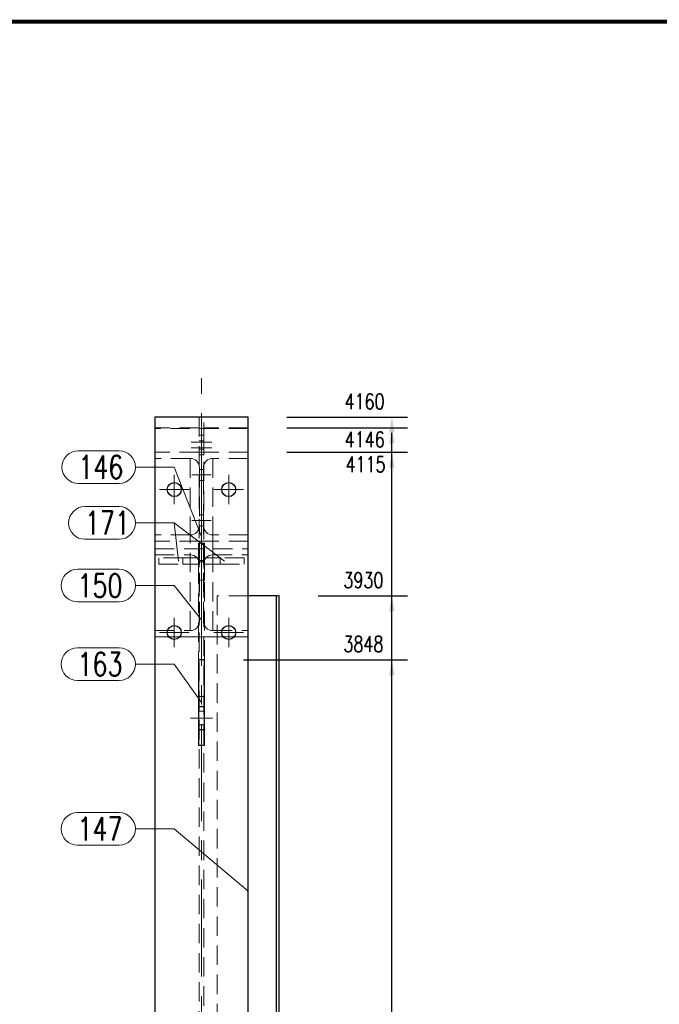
# Model space of a CAD drawing. Header units: millimetres. Extents: x -150 to 456, y 13545 to 14040.
# Tile 13 of 15: x 259 to 341, y 13828 to 13955. Entities that reach past the tile are written whole.
import ezdxf

# ---------------------------------------------------------------- set-up
doc = ezdxf.new("R2010")
doc.units = ezdxf.units.MM
doc.header["$LTSCALE"] = 10
doc.linetypes.add('HIDDEN', pattern=[0.375, 0.25, -0.125])
doc.linetypes.add('MITTE', pattern=[2, 1.25, -0.25, 0.25, -0.25])
doc.layers.get('Defpoints').update_dxf_attribs({"color": 1})
for name, color, linetype, lineweight in [('_RAMKA', 7, 'Continuous', 35), ('PS_DIM', 4, 'Continuous', 13), ('PS_Hidden', 2, 'HIDDEN', 9), ('PS_Mid', 5, 'MITTE', 15), ('PS_Pos', 1, 'Continuous', 15), ('PS_Shape', 161, 'Continuous', 30), ('PS_SOLID', 7, 'Continuous', 30)]:
    doc.layers.add(name, color=color, linetype=linetype, lineweight=lineweight)
doc.styles.add('simplex', font='simplex.shx', dxfattribs={"width": 0.75})
doc.dimstyles.new('1_10_GŁ_DS1-LS10', dxfattribs={"dimtxt": 2, "dimasz": 2, "dimexe": 2, "dimexo": 5, "dimgap": 1, "dimtad": 1, "dimjust": 4, "dimdec": 0, "dimlfac": 10, "dimtxsty": 'simplex', "dimblk1": 'NONE', "dimsah": 1, "dimcen": 2, "dimclrd": 256, "dimclre": 256, "dimclrt": 3, "dimadec": 1, "dimazin": 0, "dimtfac": 1, "dimtdec": 0, "dimtmove": 2, "dimatfit": 3, "dimfxl": 1, "dimarcsym": 0})

# ---------------------------------------------------------------- blocks, each defined once
blk = doc.blocks.new('*D105')
at = {"layer": 'Defpoints', "color": 0, "transparency": 16777216}
for p in [(282.9, 13872.62), (307, 13872.62), (288.5, 13629.84)]:
    blk.add_point(p, dxfattribs=at)
at = {"layer": 'PS_DIM', "lineweight": -2, "transparency": 16777216}
for p, q in [((287.9, 13872.62), (309, 13872.62)), ((307, 13629.84), (307, 13870.62)), ((293.5, 13629.84), (309, 13629.84))]:
    blk.add_line(p, q, dxfattribs=at)
at = {"layer": 'PS_DIM', "transparency": 16777216}
blk.add_solid([(306.66, 13870.62), (307.33, 13870.62), (307, 13872.62)], dxfattribs=at)
at = {"layer": 'PS_DIM', "color": 3, "transparency": 16777216, "insert": (303.33, 13874.64), "char_height": 2, "attachment_point": 5, "rotation": 0.0573, "style": 'simplex'}
blk.add_mtext('3848', dxfattribs=at)
blk = doc.blocks.new('_None')
blk = doc.blocks.new('*D106')
at = {"layer": 'Defpoints', "color": 0, "transparency": 16777216}
for p in [(292.5, 13880.84), (307, 13880.84), (288.5, 13629.84)]:
    blk.add_point(p, dxfattribs=at)
at = {"layer": 'PS_DIM', "lineweight": -2, "transparency": 16777216}
for p, q in [((297.5, 13880.84), (309, 13880.84)), ((307, 13629.84), (307, 13878.84)), ((293.5, 13629.84), (309, 13629.84))]:
    blk.add_line(p, q, dxfattribs=at)
at = {"layer": 'PS_DIM', "transparency": 16777216}
blk.add_solid([(306.66, 13878.84), (307.33, 13878.84), (307, 13880.84)], dxfattribs=at)
at = {"layer": 'PS_DIM', "color": 3, "transparency": 16777216, "insert": (303.33, 13882.86), "char_height": 2, "attachment_point": 5, "rotation": 0.0573, "style": 'simplex'}
blk.add_mtext('3930', dxfattribs=at)
blk = doc.blocks.new('*D107')
at = {"layer": 'Defpoints', "color": 0, "transparency": 16777216}
for p in [(288.5, 13899.34), (307, 13899.34), (288.5, 13629.84)]:
    blk.add_point(p, dxfattribs=at)
at = {"layer": 'PS_DIM', "lineweight": -2, "transparency": 16777216}
for p, q in [((293.5, 13899.34), (309, 13899.34)), ((307, 13629.84), (307, 13897.34)), ((293.5, 13629.84), (309, 13629.84))]:
    blk.add_line(p, q, dxfattribs=at)
at = {"layer": 'PS_DIM', "transparency": 16777216}
blk.add_solid([(306.66, 13897.34), (307.33, 13897.34), (307, 13899.34)], dxfattribs=at)
at = {"layer": 'PS_DIM', "color": 3, "transparency": 16777216, "insert": (303.62, 13897.77), "char_height": 2, "attachment_point": 5, "rotation": 0.0573, "style": 'simplex'}
blk.add_mtext('4115', dxfattribs=at)
blk = doc.blocks.new('*D108')
at = {"layer": 'Defpoints', "color": 0, "transparency": 16777216}
for p in [(288.5, 13902.46), (307, 13902.46), (288.5, 13629.84)]:
    blk.add_point(p, dxfattribs=at)
at = {"layer": 'PS_DIM', "lineweight": -2, "transparency": 16777216}
for p, q in [((293.5, 13902.46), (309, 13902.46)), ((307, 13629.84), (307, 13900.46)), ((293.5, 13629.84), (309, 13629.84))]:
    blk.add_line(p, q, dxfattribs=at)
at = {"layer": 'PS_DIM', "transparency": 16777216}
blk.add_solid([(306.66, 13900.46), (307.33, 13900.46), (307, 13902.46)], dxfattribs=at)
at = {"layer": 'PS_DIM', "color": 3, "transparency": 16777216, "insert": (303.51, 13900.97), "char_height": 2, "attachment_point": 5, "rotation": 0.0573, "style": 'simplex'}
blk.add_mtext('4146', dxfattribs=at)
blk = doc.blocks.new('*D109')
at = {"layer": 'Defpoints', "color": 0, "transparency": 16777216}
for p in [(288.5, 13903.84), (307, 13903.84), (288.5, 13629.84)]:
    blk.add_point(p, dxfattribs=at)
at = {"layer": 'PS_DIM', "lineweight": -2, "transparency": 16777216}
for p, q in [((293.5, 13903.84), (309, 13903.84)), ((307, 13629.84), (307, 13901.84)), ((293.5, 13629.84), (309, 13629.84))]:
    blk.add_line(p, q, dxfattribs=at)
at = {"layer": 'PS_DIM', "transparency": 16777216}
blk.add_solid([(306.66, 13901.84), (307.33, 13901.84), (307, 13903.84)], dxfattribs=at)
at = {"layer": 'PS_DIM', "color": 3, "transparency": 16777216, "insert": (303.48, 13905.86), "char_height": 2, "attachment_point": 5, "rotation": 0.0573, "style": 'simplex'}
blk.add_mtext('4160', dxfattribs=at)
blk = doc.blocks.new('*U122')
at = {"layer": '_RAMKA', "lineweight": -3, "const_width": 0.5}
blk.add_lwpolyline([(-564, 10), (-10, 10), (-10, 410), (-564, 410)], close=True, dxfattribs=at)
blk = doc.blocks.new('*X233')
at = {"layer": 'PS_Hidden', "color": 2, "linetype": 'HIDDEN'}
for p, q in [((282.19, 13903.84), (282.19, 13894.52)), ((282.81, 13900.64), (282.81, 13903.84)), ((282.19, 13902.46), (276.5, 13902.46)), ((276.5, 13902.46), (276.5, 13800.84)), ((288.5, 13902.36), (276.5, 13902.36)), ((288.5, 13902.46), (282.81, 13902.46)), ((282.81, 13901.54), (282.19, 13901.54)), ((282.81, 13900.79), (282.19, 13900.79)), ((282.81, 13901.09), (282.81, 13901.42)), ((282.81, 13900.64), (282.81, 13901.09)), ((282.81, 13771.84), (282.81, 13900.64)), ((282.81, 13900.19), (282.81, 13900.64)), ((282.19, 13899.34), (276.5, 13899.34)), ((282.19, 13899.74), (282.81, 13899.74)), ((282.81, 13899.34), (282.19, 13899.34)), ((282.81, 13899.89), (282.81, 13900.19)), ((282.81, 13899.74), (282.81, 13899.89)), ((282.81, 13899.44), (282.81, 13899.74)), ((282.81, 13899.12), (282.81, 13899.44)), ((288.5, 13899.34), (282.81, 13899.34)), ((282.81, 13898.99), (282.81, 13899.12)), ((281.05, 13898.54), (276.5, 13898.54)), ((281.05, 13898.54), (281.28, 13898.51)), ((281.05, 13898.54), (281.05, 13888.68)), ((281.28, 13898.51), (281.51, 13898.45)), ((281.51, 13898.45), (281.71, 13898.33)), ((281.71, 13898.33), (281.89, 13898.18)), ((281.89, 13898.18), (282.04, 13898)), ((282.04, 13898), (282.15, 13897.79)), ((282.19, 13898.99), (282.81, 13898.99)), ((282.95, 13898), (282.84, 13897.79)), ((283.1, 13898.18), (282.95, 13898)), ((283.28, 13898.33), (283.1, 13898.18)), ((283.49, 13898.45), (283.28, 13898.33)), ((283.71, 13898.51), (283.49, 13898.45)), ((283.95, 13898.54), (283.71, 13898.51)), ((288.5, 13898.54), (283.95, 13898.54)), ((283.95, 13898.54), (283.95, 13888.68)), ((282.15, 13897.79), (282.19, 13897.69)), ((282.19, 13897.69), (282.22, 13897.57)), ((282.22, 13897.57), (282.25, 13897.33)), ((282.25, 13897.33), (282.25, 13889.89)), ((282.75, 13897.1), (282.25, 13897.1)), ((282.77, 13897.57), (282.75, 13897.33)), ((282.75, 13897.33), (282.75, 13896.4)), ((282.81, 13897.69), (282.77, 13897.57)), ((282.84, 13897.79), (282.81, 13897.69)), ((282.25, 13895.7), (282.75, 13895.7)), ((282.75, 13896.4), (282.75, 13890.56)), ((282.19, 13894.52), (282.19, 13876.12)), ((282.75, 13891.26), (282.25, 13891.26)), ((282.75, 13890.56), (282.75, 13889.89)), ((281.89, 13889.03), (281.71, 13888.88)), ((282.04, 13889.22), (281.89, 13889.03)), ((282.15, 13889.43), (282.04, 13889.22)), ((282.19, 13889.53), (282.15, 13889.43)), ((282.22, 13889.65), (282.19, 13889.53)), ((282.25, 13889.89), (282.22, 13889.65)), ((282.25, 13877.56), (282.25, 13889.89)), ((282.25, 13889.86), (282.75, 13889.86)), ((282.75, 13877.56), (282.75, 13889.89)), ((282.77, 13889.65), (282.75, 13889.89)), ((282.81, 13889.53), (282.77, 13889.65)), ((282.84, 13889.43), (282.81, 13889.53)), ((282.95, 13889.22), (282.84, 13889.43)), ((283.1, 13889.03), (282.95, 13889.22)), ((283.28, 13888.88), (283.1, 13889.03)), ((281.05, 13888.68), (276.5, 13888.68)), ((282.19, 13887.88), (276.5, 13887.88)), ((281.28, 13888.7), (281.05, 13888.68)), ((281.05, 13876.37), (281.05, 13888.68)), ((281.51, 13888.77), (281.28, 13888.7)), ((281.71, 13888.88), (281.51, 13888.77)), ((282.81, 13887.88), (282.19, 13887.88)), ((288.5, 13887.88), (282.81, 13887.88)), ((283.49, 13888.77), (283.28, 13888.88)), ((283.71, 13888.7), (283.49, 13888.77)), ((283.95, 13888.68), (283.71, 13888.7)), ((283.95, 13876.37), (283.95, 13888.68)), ((283.95, 13888.68), (283.95, 13886.11)), ((288.5, 13888.68), (283.95, 13888.68)), ((276.5, 13886.91), (288.5, 13886.91)), ((282.19, 13887.61), (282.1, 13887.61)), ((282.1, 13887.61), (282.1, 13887.39)), ((282.1, 13887.39), (282.1, 13886.92)), ((282.1, 13886.92), (282.1, 13886.49)), ((282.1, 13886.49), (282.1, 13886.11)), ((282.81, 13887.61), (282.19, 13887.61)), ((282.9, 13887.61), (282.81, 13887.61)), ((282.9, 13887.39), (282.9, 13887.61)), ((282.9, 13886.92), (282.9, 13887.39)), ((282.9, 13886.49), (282.9, 13886.92)), ((282.9, 13886.11), (282.9, 13886.49)), ((276.5, 13886.11), (281.05, 13886.11)), ((280.1, 13885.72), (277, 13885.72)), ((277, 13885.72), (277, 13884.92)), ((280.13, 13885.72), (280.1, 13885.72)), ((280.1, 13885.72), (280.1, 13884.92)), ((280.25, 13885.72), (280.13, 13885.72)), ((280.43, 13885.72), (280.25, 13885.72)), ((280.68, 13885.72), (280.43, 13885.72)), ((280.99, 13885.72), (280.68, 13885.72)), ((281.33, 13885.72), (280.99, 13885.72)), ((281.05, 13886.11), (281.28, 13886.09)), ((281.28, 13886.09), (281.51, 13886.02)), ((281.71, 13885.72), (281.33, 13885.72)), ((281.51, 13886.02), (281.71, 13885.91)), ((281.71, 13885.91), (281.89, 13885.76)), ((282.1, 13885.72), (281.71, 13885.72)), ((281.89, 13885.76), (281.93, 13885.72)), ((281.93, 13885.72), (282.04, 13885.58)), ((282.04, 13885.58), (282.1, 13885.49)), ((282.1, 13886.11), (282.1, 13885.8)), ((282.1, 13885.8), (282.1, 13885.72)), ((282.1, 13884.92), (282.1, 13885.72)), ((282.1, 13885.49), (282.15, 13885.38)), ((282.19, 13885.38), (282.1, 13885.38)), ((282.9, 13885.21), (282.1, 13885.21)), ((282.15, 13885.38), (282.19, 13885.27)), ((282.81, 13885.38), (282.19, 13885.38)), ((282.19, 13885.27), (282.22, 13885.15)), ((282.22, 13885.15), (282.25, 13884.92)), ((282.75, 13884.92), (282.77, 13885.15)), ((282.77, 13885.15), (282.81, 13885.27)), ((282.81, 13885.27), (282.84, 13885.38)), ((282.9, 13885.38), (282.81, 13885.38)), ((282.84, 13885.38), (282.9, 13885.49)), ((282.9, 13885.8), (282.9, 13886.11)), ((282.9, 13885.72), (282.9, 13885.8)), ((283.29, 13885.72), (282.9, 13885.72)), ((282.9, 13885.72), (282.9, 13884.92)), ((282.9, 13885.49), (282.95, 13885.58)), ((282.95, 13885.58), (283.06, 13885.72)), ((283.06, 13885.72), (283.1, 13885.76)), ((283.1, 13885.76), (283.28, 13885.91)), ((283.28, 13885.91), (283.49, 13886.02)), ((283.66, 13885.72), (283.29, 13885.72)), ((283.49, 13886.02), (283.71, 13886.09)), ((284.01, 13885.72), (283.66, 13885.72)), ((283.71, 13886.09), (283.95, 13886.11)), ((283.95, 13886.11), (288.5, 13886.11)), ((284.31, 13885.72), (284.01, 13885.72)), ((284.56, 13885.72), (284.31, 13885.72)), ((284.74, 13885.72), (284.56, 13885.72)), ((284.86, 13885.72), (284.74, 13885.72)), ((284.9, 13885.72), (284.86, 13885.72)), ((288, 13885.72), (284.9, 13885.72)), ((284.9, 13884.92), (284.9, 13885.72)), ((288, 13884.92), (288, 13885.72)), ((277, 13884.92), (280.1, 13884.92)), ((280.1, 13884.92), (280.13, 13884.92)), ((280.13, 13884.92), (280.25, 13884.92)), ((280.25, 13884.92), (280.43, 13884.92)), ((280.43, 13884.92), (280.68, 13884.92)), ((280.68, 13884.92), (280.99, 13884.92)), ((280.99, 13884.92), (281.33, 13884.92)), ((281.33, 13884.92), (281.71, 13884.92)), ((281.71, 13884.92), (282.1, 13884.92)), ((282.1, 13884.92), (282.1, 13872.62)), ((282.9, 13882.88), (282.9, 13884.92)), ((282.9, 13884.92), (283.29, 13884.92)), ((282.9, 13872.62), (282.9, 13884.92)), ((283.29, 13884.92), (283.66, 13884.92)), ((283.66, 13884.92), (284.01, 13884.92)), ((284.01, 13884.92), (284.31, 13884.92)), ((284.31, 13884.92), (284.56, 13884.92)), ((284.56, 13884.92), (284.74, 13884.92)), ((284.74, 13884.92), (284.86, 13884.92)), ((284.86, 13884.92), (284.9, 13884.92)), ((284.9, 13884.92), (288, 13884.92)), ((282.9, 13882.88), (282.1, 13882.88)), ((288.5, 13880.84), (284.5, 13880.84)), ((284.5, 13880.84), (284.5, 13804.84)), ((282.22, 13877.33), (282.25, 13877.56)), ((282.77, 13877.33), (282.75, 13877.56)), ((276.5, 13876.37), (281.05, 13876.37)), ((281.05, 13876.37), (281.28, 13876.39)), ((281.28, 13876.39), (281.51, 13876.46)), ((281.51, 13876.46), (281.71, 13876.57)), ((281.71, 13876.57), (281.89, 13876.72)), ((281.89, 13876.72), (282.04, 13876.9)), ((282.04, 13876.9), (282.15, 13877.11)), ((282.15, 13877.11), (282.22, 13877.33)), ((282.84, 13877.11), (282.77, 13877.33)), ((282.95, 13876.9), (282.84, 13877.11)), ((283.1, 13876.72), (282.95, 13876.9)), ((283.28, 13876.57), (283.1, 13876.72)), ((283.49, 13876.46), (283.28, 13876.57)), ((283.71, 13876.39), (283.49, 13876.46)), ((283.95, 13876.37), (283.71, 13876.39)), ((283.95, 13876.37), (288.5, 13876.37)), ((276.5, 13875.57), (278.31, 13875.57)), ((278.31, 13875.57), (279.68, 13875.57)), ((279.68, 13875.57), (282.1, 13875.57)), ((282.1, 13875.57), (282.19, 13875.57)), ((282.19, 13876.12), (282.19, 13771.84)), ((282.19, 13875.57), (282.81, 13875.57)), ((282.81, 13875.57), (282.9, 13875.57)), ((282.9, 13875.57), (284.5, 13875.57)), ((284.5, 13875.57), (285.31, 13875.57)), ((285.31, 13875.57), (286.68, 13875.57)), ((286.68, 13875.57), (288.5, 13875.57)), ((282.1, 13867.88), (282.19, 13867.88)), ((282.19, 13867.88), (282.81, 13867.88)), ((282.81, 13867.88), (282.9, 13867.88)), ((282.9, 13866.02), (282.1, 13866.02)), ((282.1, 13864.22), (282.9, 13864.22))]:
    blk.add_line(p, q, dxfattribs=at)
at = {"layer": 'PS_Mid', "color": 5, "linetype": 'MITTE'}
for p, q in [((282.5, 13771.84), (282.5, 13908.84)), ((283.81, 13900.64), (281.19, 13900.64)), ((283.81, 13899.89), (281.19, 13899.89)), ((279, 13896.42), (279, 13892.62)), ((281.25, 13896.4), (283.75, 13896.4)), ((286, 13896.42), (286, 13892.62)), ((280.9, 13894.52), (277.1, 13894.52)), ((282.5, 13894.2), (282.5, 13880.71)), ((287.9, 13894.52), (284.1, 13894.52)), ((281.25, 13890.56), (283.75, 13890.56)), ((288.5, 13799.84), (288.5, 13885.84)), ((279, 13878.02), (279, 13874.22)), ((286, 13878.02), (286, 13874.22)), ((280.9, 13876.12), (277.1, 13876.12)), ((287.9, 13876.12), (284.1, 13876.12)), ((281.1, 13865.12), (283.9, 13865.12))]:
    blk.add_line(p, q, dxfattribs=at)
at = {"layer": 'PS_SOLID', "color": 7, "linetype": 'Continuous'}
for p, q in [((279, 13903.84), (276.5, 13903.84)), ((276.5, 13903.84), (276.5, 13771.84)), ((286, 13903.84), (279, 13903.84)), ((288.5, 13903.84), (286, 13903.84)), ((288.5, 13771.84), (288.5, 13903.84)), ((292.1, 13880.84), (288.5, 13880.84)), ((292.5, 13880.84), (292.1, 13880.84)), ((292.1, 13880.84), (292.1, 13804.84)), ((292.5, 13804.84), (292.5, 13880.84)), ((282.9, 13872.62), (282.1, 13872.62)), ((282.1, 13872.62), (282.1, 13870.12)), ((282.9, 13866.62), (282.9, 13872.62)), ((282.1, 13870.12), (282.1, 13866.62)), ((282.1, 13866.62), (282.9, 13866.62)), ((282.1, 13866.62), (282.1, 13863.62)), ((282.9, 13865.12), (282.9, 13866.62)), ((282.9, 13863.62), (282.9, 13865.12)), ((282.1, 13863.62), (282.1, 13861.62)), ((282.1, 13863.62), (282.9, 13863.62)), ((282.9, 13861.62), (282.9, 13863.62)), ((282.1, 13861.62), (282.9, 13861.62))]:
    blk.add_line(p, q, dxfattribs=at)
at = {"layer": 'PS_SOLID', "color": 7}
for centre in [(279, 13894.52), (286, 13894.52), (279, 13876.12), (286, 13876.12)]:
    blk.add_circle(centre, 0.9, dxfattribs=at)
blk = doc.blocks.new('*X249')
at = {"color": 1}
for p, q in [((266.54, 13874.15), (271.9, 13874.15)), ((274, 13872.05), (279, 13872.05)), ((282.5, 13867.12), (279, 13872.05)), ((266.54, 13869.95), (271.9, 13869.95))]:
    blk.add_line(p, q, dxfattribs=at)
for centre, start, end in [((266.54, 13872.05), 90, 270), ((271.9, 13872.05), 270, 90)]:
    blk.add_arc(centre, 2.1, start, end, dxfattribs=at)
at = {"color": 2, "style": 'simplex', "width": 0.75}
blk.add_text('163', height=3, dxfattribs=at).set_placement((266.54, 13870.55))
blk = doc.blocks.new('*X250')
at = {"color": 1}
for p, q in [((266.54, 13884.26), (271.9, 13884.26)), ((274, 13882.16), (279, 13882.16)), ((282.5, 13877.76), (279, 13882.16)), ((266.54, 13880.06), (271.9, 13880.06))]:
    blk.add_line(p, q, dxfattribs=at)
for centre, start, end in [((266.54, 13882.16), 90, 270), ((271.9, 13882.16), 270, 90)]:
    blk.add_arc(centre, 2.1, start, end, dxfattribs=at)
at = {"color": 2, "style": 'simplex', "width": 0.75}
blk.add_text('150', height=3, dxfattribs=at).set_placement((266.54, 13880.66))
blk = doc.blocks.new('*X251')
at = {"color": 1}
for p, q in [((267.5, 13892.32), (271.9, 13892.32)), ((274, 13890.22), (279, 13890.22)), ((285.45, 13885.32), (279, 13890.22)), ((267.5, 13888.12), (271.9, 13888.12))]:
    blk.add_line(p, q, dxfattribs=at)
for centre, start, end in [((267.5, 13890.22), 90, 270), ((271.9, 13890.22), 270, 90)]:
    blk.add_arc(centre, 2.1, start, end, dxfattribs=at)
at = {"color": 2, "style": 'simplex', "width": 0.75}
blk.add_text('171', height=3, dxfattribs=at).set_placement((267.5, 13888.72))
blk = doc.blocks.new('*X252')
at = {"color": 1}
for p, q in [((267.5, 13892.32), (271.9, 13892.32)), ((274, 13890.22), (279, 13890.22)), ((279.55, 13885.32), (279, 13890.22)), ((267.5, 13888.12), (271.9, 13888.12))]:
    blk.add_line(p, q, dxfattribs=at)
for centre, start, end in [((267.5, 13890.22), 90, 270), ((271.9, 13890.22), 270, 90)]:
    blk.add_arc(centre, 2.1, start, end, dxfattribs=at)
at = {"color": 2, "style": 'simplex', "width": 0.75}
blk.add_text('171', height=3, dxfattribs=at).set_placement((267.5, 13888.72))
blk = doc.blocks.new('*X253')
at = {"color": 1}
for p, q in [((266.65, 13899.51), (271.9, 13899.51)), ((274, 13897.41), (279, 13897.41)), ((282.5, 13888.46), (279, 13897.41)), ((266.65, 13895.31), (271.9, 13895.31))]:
    blk.add_line(p, q, dxfattribs=at)
for centre, start, end in [((266.65, 13897.41), 90, 270), ((271.9, 13897.41), 270, 90)]:
    blk.add_arc(centre, 2.1, start, end, dxfattribs=at)
at = {"color": 2, "style": 'simplex', "width": 0.75}
blk.add_text('146', height=3, dxfattribs=at).set_placement((266.65, 13895.91))
blk = doc.blocks.new('*X254')
at = {"color": 1}
for p, q in [((266.54, 13852.95), (271.9, 13852.95)), ((274, 13850.85), (279, 13850.85)), ((288.5, 13842.84), (279, 13850.85)), ((266.54, 13848.75), (271.9, 13848.75))]:
    blk.add_line(p, q, dxfattribs=at)
for centre, start, end in [((266.54, 13850.85), 90, 270), ((271.9, 13850.85), 270, 90)]:
    blk.add_arc(centre, 2.1, start, end, dxfattribs=at)
at = {"color": 2, "style": 'simplex', "width": 0.75}
blk.add_text('147', height=3, dxfattribs=at).set_placement((266.54, 13849.35))

msp = doc.modelspace()

# ---------------------------------------------------------------- block references
at = {"layer": 'PS_DIM'}
msp.add_blockref('*U122', (449.86, 13544.75), dxfattribs=at)
at = {"layer": 'PS_Pos'}
for name in ['*X253', '*X251', '*X252', '*X250', '*X249', '*X254']:
    msp.add_blockref(name, (0, 0), dxfattribs=at)
at = {"layer": 'PS_Shape', "color": 66}
msp.add_blockref('*X233', (0, 0), dxfattribs=at)

# ---------------------------------------------------------------- dimensions: what is measured, and where the dimension line sits
at = {"layer": 'PS_DIM'}
for base, p2, text, picture, middle in [((307, 13903.84), (288.5, 13903.84), '4160', '*D109', (303.48, 13905.86)), ((307, 13902.46), (288.5, 13902.46), '4146', '*D108', (303.51, 13900.97)), ((307, 13899.34), (288.5, 13899.34), '4115', '*D107', (303.62, 13897.77)), ((307, 13880.84), (292.5, 13880.84), '3930', '*D106', (303.33, 13882.86)), ((307, 13872.62), (282.9, 13872.62), '3848', '*D105', (303.33, 13874.64))]:
    dim = msp.add_linear_dim(base=base, p1=(288.5, 13629.84), p2=p2, angle=90, text=text, dimstyle='1_10_GŁ_DS1-LS10', dxfattribs=at)
    dim.commit()
    dim.dimension.update_dxf_attribs({"geometry": picture, "text_midpoint": middle, "dimtype": 128, "text_rotation": 0.0573})

doc.saveas('drawing.dxf')
